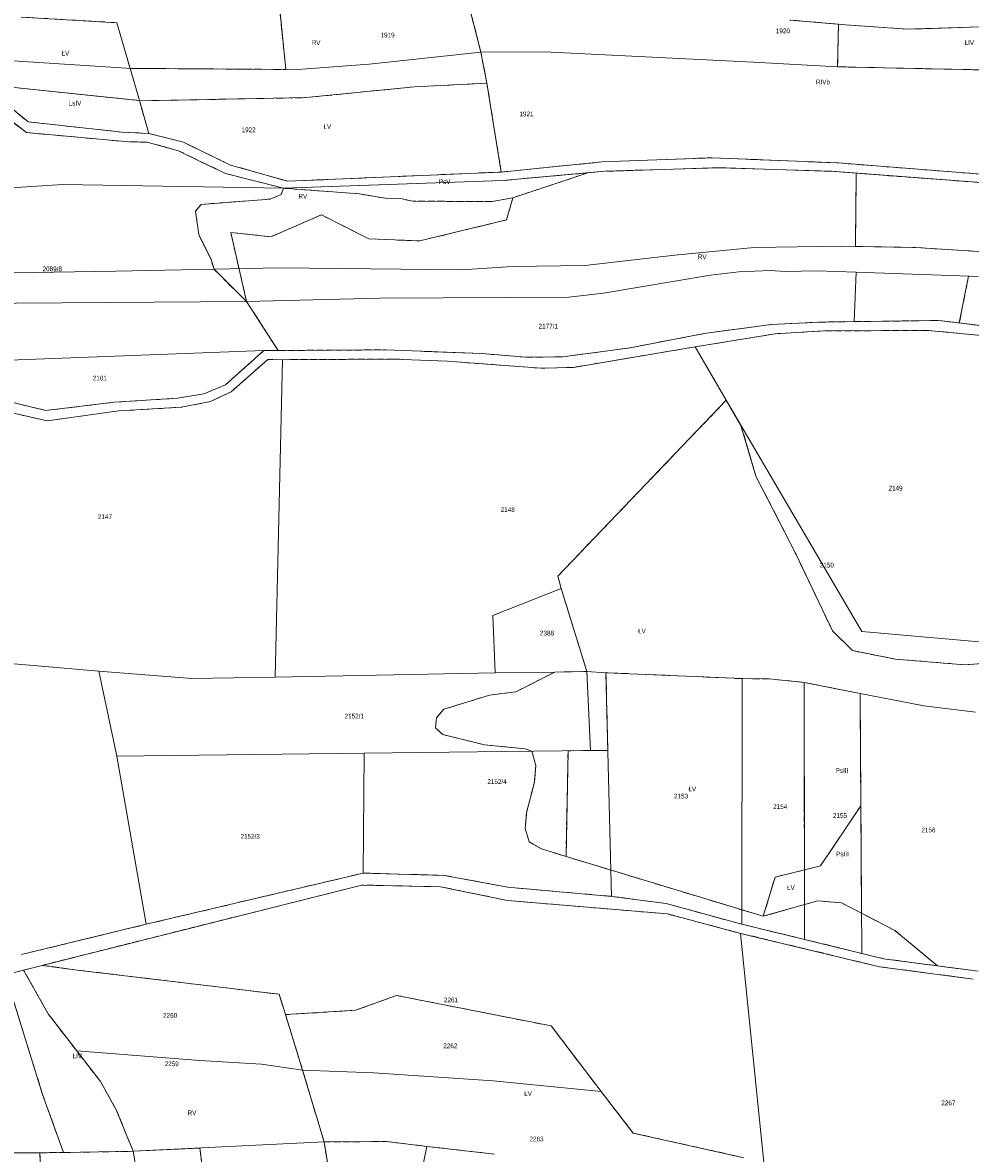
# Model space of a CAD drawing. Header units: metres. Extents: x 7496145 to 7500200, y 5498500 to 5502080.
# Tile 33 of 202: x 7498410 to 7498707, y 5499124 to 5499478. Entities that reach past the tile are written whole.
import ezdxf
from ezdxf.enums import TextEntityAlignment as Align

# ---------------------------------------------------------------- set-up
doc = ezdxf.new("R2010")
doc.units = ezdxf.units.M
doc.header["$MEASUREMENT"] = 0
for name, pattern in [('2.25_0.75', [3, 2.25, -0.75]), ('219-1000', [0]), ('egug-1000', [0])]:
    doc.linetypes.add(name, pattern=pattern)
for name, color, linetype in [('209-oznaczenie konturu klasyfikacyjnego', 7, 'CONTINUOUS'), ('211-numer działki ewidencyjnej', 7, 'CONTINUOUS'), ('217-kontur klasyfikacyjny', 7, 'CONTINUOUS'), ('218-kontur użytku gruntowego', 7, 'CONTINUOUS'), ('219-działka ewidencyjna', 7, 'CONTINUOUS')]:
    doc.layers.add(name, color=color, linetype=linetype)
doc.styles.get("Standard").update_dxf_attribs({"font": 'Working1250', "width": 0.75})

msp = doc.modelspace()

# ---------------------------------------------------------------- linework, layer by layer
at = {"layer": '217-kontur klasyfikacyjny', "color": 3, "linetype": '2.25_0.75', "lineweight": 18, "flags": 128}
for points in [[(7498554.05, 5499469.05), (7498549.5, 5499486.73)], [(7498409.91, 5499480.04), (7498439.88, 5499478.29)], [(7498492.84, 5499463.62), (7498491.08, 5499481.43)], [(7498666.12, 5499477.83), (7498650.89, 5499479.11)], [(7498439.88, 5499478.29), (7498444.03, 5499463.98)], [(7498665.85, 5499464.46), (7498666.12, 5499477.83)], [(7498668.31, 5499477.64), (7498666.12, 5499477.83)], [(7498687.56, 5499476.25), (7498668.31, 5499477.64)], [(7498710.47, 5499476.95), (7498687.56, 5499476.25)], [(7498555.9, 5499459.32), (7498554.05, 5499469.05)], [(7498444.03, 5499463.98), (7498492.84, 5499463.62)], [(7498446.95, 5499453.9), (7498444.03, 5499463.98)], [(7498743.51, 5499462.8), (7498665.85, 5499464.46)], [(7498411.52, 5499443.84), (7498393.32, 5499457.96)], [(7498397.65, 5499459.04), (7498446.95, 5499453.9)], [(7498397.65, 5499459.04), (7498412.07, 5499447.21)], [(7498499.12, 5499454.8), (7498533.19, 5499458.19)], [(7498533.19, 5499458.19), (7498555.9, 5499459.32)], [(7498560.39, 5499431.49), (7498555.9, 5499459.32)], [(7498447.82, 5499453.81), (7498499.12, 5499454.8)], [(7498449.93, 5499443.59), (7498446.95, 5499453.9)], [(7498446.95, 5499453.9), (7498447.82, 5499453.81)], [(7498412.07, 5499447.21), (7498441.51, 5499443.98)], [(7498435.63, 5499441.67), (7498411.52, 5499443.84)], [(7498441.51, 5499443.98), (7498449.93, 5499443.59)], [(7498449.93, 5499443.59), (7498460.74, 5499440.83)], [(7498443.6, 5499440.93), (7498435.63, 5499441.67)], [(7498449.44, 5499440.87), (7498443.6, 5499440.93)], [(7498459.23, 5499438.16), (7498449.44, 5499440.87)], [(7498460.74, 5499440.83), (7498475.53, 5499433.67)], [(7498466.25, 5499434.72), (7498459.23, 5499438.16)], [(7498473.96, 5499431.05), (7498466.25, 5499434.72)], [(7498475.53, 5499433.67), (7498493.5, 5499428.6)], [(7498560.39, 5499431.49), (7498591.98, 5499434.65)], [(7498591.98, 5499434.65), (7498626.5, 5499435.95)], [(7498628.68, 5499432.85), (7498592.75, 5499431.71)], [(7498626.5, 5499435.95), (7498666.15, 5499434.33)], [(7498663.91, 5499431.71), (7498628.68, 5499432.85)], [(7498666.15, 5499434.33), (7498725.41, 5499429.67)], [(7498492.17, 5499426.4), (7498473.96, 5499431.05)], [(7498493.5, 5499428.6), (7498560.39, 5499431.49)], [(7498587.54, 5499431.24), (7498560.78, 5499428.82)], [(7498563.99, 5499423.41), (7498587.54, 5499431.24)], [(7498592.75, 5499431.71), (7498587.54, 5499431.24)], [(7498671.7, 5499431.12), (7498663.91, 5499431.71)], [(7498671.7, 5499431.12), (7498671.46, 5499408.17)], [(7498726.07, 5499427.01), (7498671.7, 5499431.12)], [(7498491.43, 5499424.47), (7498492.17, 5499426.4)], [(7498560.78, 5499428.82), (7498492.17, 5499426.4)], [(7498515.92, 5499424.65), (7498492.17, 5499426.4)], [(7498466.3, 5499421.35), (7498487.92, 5499423)], [(7498487.92, 5499423), (7498491.43, 5499424.47)], [(7498523.99, 5499423.28), (7498515.92, 5499424.65)], [(7498529.35, 5499423.06), (7498523.99, 5499423.28)], [(7498532.72, 5499422.36), (7498529.35, 5499423.06)], [(7498557.59, 5499422.22), (7498532.72, 5499422.36)], [(7498563.99, 5499423.41), (7498557.59, 5499422.22)], [(7498562.09, 5499416.48), (7498563.99, 5499423.41)], [(7498464.57, 5499419.21), (7498466.3, 5499421.35)], [(7498465.56, 5499411.89), (7498464.57, 5499419.21)], [(7498488.13, 5499411.18), (7498504.06, 5499418.09)], [(7498504.06, 5499418.09), (7498518.85, 5499410.54)], [(7498534.86, 5499409.9), (7498562.09, 5499416.48)], [(7498469.42, 5499404.03), (7498465.56, 5499411.89)], [(7498480.56, 5499390.89), (7498475.58, 5499412.54)], [(7498475.58, 5499412.54), (7498488.13, 5499411.18)], [(7498518.85, 5499410.54), (7498534.86, 5499409.9)], [(7498671.46, 5499408.17), (7498690.28, 5499407.84)], [(7498690.28, 5499407.84), (7498766.47, 5499403.06)], [(7498470.36, 5499401), (7498469.42, 5499404.03)], [(7498480.56, 5499390.89), (7498470.36, 5499401)], [(7498706.91, 5499398.85), (7498704.02, 5499384.18)], [(7498710.06, 5499398.74), (7498706.91, 5499398.85)], [(7498490.45, 5499375.56), (7498480.56, 5499390.89)], [(7498624.06, 5499380.89), (7498645.03, 5499383.71)], [(7498645.03, 5499383.71), (7498659.98, 5499384.46)], [(7498659.98, 5499384.46), (7498671.07, 5499384.61)], [(7498671.07, 5499384.61), (7498697.72, 5499384.96)], [(7498697.72, 5499384.96), (7498704.02, 5499384.18)], [(7498704.02, 5499384.18), (7498724.21, 5499381.68)], [(7498600.87, 5499376.42), (7498624.06, 5499380.89)], [(7498646.27, 5499380.79), (7498621.22, 5499376.7)], [(7498661.39, 5499381.69), (7498646.27, 5499380.79)], [(7498694.23, 5499381.85), (7498661.39, 5499381.69)], [(7498724.32, 5499379), (7498694.23, 5499381.85)], [(7498579.71, 5499373.56), (7498600.87, 5499376.42)], [(7498621.22, 5499376.7), (7498583.07, 5499370.28)], [(7498473.91, 5499364.78), (7498486.01, 5499375.56)], [(7498487.22, 5499372.71), (7498475.71, 5499362.62)], [(7498486.01, 5499375.56), (7498490.45, 5499375.56)], [(7498491.81, 5499372.68), (7498487.22, 5499372.71)], [(7498490.45, 5499375.56), (7498524.26, 5499375.76)], [(7498526.63, 5499372.87), (7498491.81, 5499372.68)], [(7498524.26, 5499375.76), (7498554.36, 5499374.58)], [(7498543.48, 5499372.21), (7498526.63, 5499372.87)], [(7498554.36, 5499374.58), (7498568.16, 5499373.47)], [(7498568.16, 5499373.47), (7498579.71, 5499373.56)], [(7498572.92, 5499370), (7498543.48, 5499372.21)], [(7498583.07, 5499370.28), (7498572.92, 5499370)], [(7498394.33, 5499362.44), (7498417.64, 5499356.75)], [(7498458.94, 5499360.62), (7498467.12, 5499361.99)], [(7498467.12, 5499361.99), (7498473.91, 5499364.78)], [(7498475.71, 5499362.62), (7498469.22, 5499359.55)], [(7498417.99, 5499353.49), (7498393.8, 5499359.05)], [(7498417.64, 5499356.75), (7498439.08, 5499359.34)], [(7498439.08, 5499359.34), (7498458.94, 5499360.62)], [(7498469.22, 5499359.55), (7498460.05, 5499357.78)], [(7498578.14, 5499304.85), (7498630.93, 5499359.96)], [(7498630.93, 5499359.96), (7498635.56, 5499352.07)], [(7498440.46, 5499356.63), (7498417.99, 5499353.49)], [(7498460.05, 5499357.78), (7498440.46, 5499356.63)], [(7498635.56, 5499352.07), (7498640.26, 5499336.2)], [(7498640.26, 5499336.2), (7498652.83, 5499311.66)], [(7498652.83, 5499311.66), (7498664.26, 5499287.72)], [(7498579.22, 5499300.95), (7498578.14, 5499304.85)], [(7498587.26, 5499274.95), (7498579.22, 5499300.95)], [(7498664.26, 5499287.72), (7498670.54, 5499281.51)], [(7498670.54, 5499281.51), (7498684.06, 5499278.82)], [(7498684.06, 5499278.82), (7498705.63, 5499277.08)], [(7498705.63, 5499277.08), (7498742.38, 5499279.77)], [(7498564.97, 5499268.62), (7498577.18, 5499274.79)], [(7498577.18, 5499274.79), (7498587.26, 5499274.95)], [(7498635.92, 5499272.73), (7498593.22, 5499274.6)], [(7498593.22, 5499274.6), (7498593.84, 5499250.19)], [(7498644.44, 5499272.69), (7498635.92, 5499272.73)], [(7498655.36, 5499271.56), (7498644.44, 5499272.69)], [(7498655.45, 5499212.81), (7498655.36, 5499271.56)], [(7498672.91, 5499268.06), (7498655.36, 5499271.56)], [(7498549.66, 5499265.38), (7498556.74, 5499267.53)], [(7498556.74, 5499267.53), (7498564.97, 5499268.62)], [(7498673.14, 5499232.88), (7498672.91, 5499268.06)], [(7498540.13, 5499260.49), (7498542.45, 5499263.14)], [(7498542.45, 5499263.14), (7498549.66, 5499265.38)], [(7498539.8, 5499257.29), (7498540.13, 5499260.49)], [(7498542.11, 5499255.2), (7498539.8, 5499257.29)], [(7498555.14, 5499251.99), (7498542.11, 5499255.2)], [(7498567.95, 5499250.77), (7498555.14, 5499251.99)], [(7498570.02, 5499249.98), (7498567.95, 5499250.77)], [(7498571.25, 5499245.52), (7498570.02, 5499249.98)], [(7498581.36, 5499250.12), (7498580.72, 5499217)], [(7498588.36, 5499250.2), (7498581.36, 5499250.12)], [(7498593.84, 5499250.19), (7498588.36, 5499250.2)], [(7498570.78, 5499240.26), (7498571.25, 5499245.52)], [(7498568.33, 5499230.72), (7498570.78, 5499240.26)], [(7498660.47, 5499214.04), (7498673.14, 5499232.88)], [(7498673.36, 5499199.22), (7498673.14, 5499232.88)], [(7498567.92, 5499225.73), (7498568.33, 5499230.72)], [(7498569.16, 5499221.59), (7498567.92, 5499225.73)], [(7498572.98, 5499219.35), (7498569.16, 5499221.59)], [(7498580.72, 5499217), (7498572.98, 5499219.35)], [(7498642.54, 5499198.25), (7498580.72, 5499217)], [(7498655.45, 5499212.81), (7498660.47, 5499214.04)], [(7498449.08, 5499195.78), (7498517.13, 5499211.79)], [(7498517.13, 5499211.79), (7498542.5, 5499211.09)], [(7498542.5, 5499211.09), (7498562.51, 5499207.38)], [(7498642.54, 5499198.25), (7498646.28, 5499210.56)], [(7498646.28, 5499210.56), (7498655.45, 5499212.81)], [(7498655.46, 5499201.92), (7498655.45, 5499212.81)], [(7498516.72, 5499208.06), (7498416.45, 5499182.88)], [(7498541.36, 5499207.51), (7498516.72, 5499208.06)], [(7498562.41, 5499203.22), (7498541.36, 5499207.51)], [(7498562.51, 5499207.38), (7498594.99, 5499204.51)], [(7498612.48, 5499199), (7498562.41, 5499203.22)], [(7498594.99, 5499204.51), (7498612.11, 5499202.26)], [(7498659.65, 5499203.11), (7498655.46, 5499201.92)], [(7498667.07, 5499202.46), (7498659.65, 5499203.11)], [(7498673.36, 5499199.22), (7498667.07, 5499202.46)], [(7498612.11, 5499202.26), (7498635.85, 5499195.75)], [(7498635.46, 5499192.92), (7498612.48, 5499199)], [(7498655.46, 5499201.92), (7498642.54, 5499198.25)], [(7498683.82, 5499193.83), (7498673.36, 5499199.22)], [(7498410.01, 5499186.27), (7498449.08, 5499195.78)], [(7498635.85, 5499195.75), (7498655.48, 5499191.03)], [(7498679, 5499182.45), (7498635.46, 5499192.92)], [(7498697.16, 5499182.73), (7498683.82, 5499193.83)], [(7498655.48, 5499191.03), (7498673.44, 5499186.63)], [(7498673.44, 5499186.63), (7498680.22, 5499184.96)], [(7498680.22, 5499184.96), (7498697.16, 5499182.73)], [(7498410.67, 5499181.39), (7498404.93, 5499179.96)], [(7498416.45, 5499182.88), (7498410.67, 5499181.39)], [(7498418.4, 5499167.65), (7498410.67, 5499181.39)], [(7498416.45, 5499182.88), (7498427.49, 5499181.43)], [(7498427.49, 5499181.43), (7498490.74, 5499173.83)], [(7498708.39, 5499178.61), (7498679, 5499182.45)], [(7498697.16, 5499182.73), (7498709.89, 5499181.06)], [(7498416.63, 5499142.42), (7498404.93, 5499179.96)], [(7498490.74, 5499173.83), (7498492.76, 5499167.44)], [(7498527.57, 5499173.47), (7498514.73, 5499168.8)], [(7498576.08, 5499163.89), (7498527.57, 5499173.47)], [(7498427.29, 5499156.08), (7498418.4, 5499167.65)], [(7498514.73, 5499168.8), (7498492.76, 5499167.44)], [(7498492.76, 5499167.44), (7498498.13, 5499150.02)], [(7498591.72, 5499143.35), (7498576.08, 5499163.89)], [(7498434.78, 5499146.46), (7498427.29, 5499156.08)], [(7498498.13, 5499150.02), (7498504.86, 5499127.56)], [(7498439.72, 5499137.63), (7498434.78, 5499146.46)], [(7498423.14, 5499124.21), (7498416.63, 5499142.42)], [(7498601.78, 5499130.33), (7498591.72, 5499143.35)], [(7498445.02, 5499124.62), (7498439.72, 5499137.63)], [(7498636.42, 5499122.62), (7498601.78, 5499130.33)], [(7498423.14, 5499124.21), (7498445.02, 5499124.62)], [(7498445.02, 5499124.62), (7498465.89, 5499125.65)], [(7498465.89, 5499125.65), (7498468.35, 5499106.73)], [(7498504.86, 5499127.56), (7498524.53, 5499127.68)], [(7498504.86, 5499127.56), (7498511.48, 5499087.05)], [(7498524.53, 5499127.68), (7498537.06, 5499126.16)], [(7498537.06, 5499126.16), (7498558.24, 5499123.74)], [(7498415.76, 5499124.18), (7498374.35, 5499124.16)], [(7498415.76, 5499124.18), (7498423.14, 5499124.21)], [(7498417.06, 5499087.95), (7498415.76, 5499124.18)]]:
    msp.add_lwpolyline(points, dxfattribs=at)
at = {"layer": '218-kontur użytku gruntowego', "color": 3, "linetype": 'egug-1000', "lineweight": 18, "flags": 128}
for points in [[(7498549.5, 5499486.73), (7498554.05, 5499469.05)], [(7498439.88, 5499478.29), (7498409.91, 5499480.04)], [(7498491.08, 5499481.43), (7498492.84, 5499463.62)], [(7498666.12, 5499477.83), (7498650.89, 5499479.11)], [(7498444.03, 5499463.98), (7498439.88, 5499478.29)], [(7498666.12, 5499477.83), (7498665.85, 5499464.46)], [(7498668.31, 5499477.64), (7498666.12, 5499477.83)], [(7498687.56, 5499476.25), (7498668.31, 5499477.64)], [(7498710.47, 5499476.95), (7498687.56, 5499476.25)], [(7498554.05, 5499469.05), (7498555.9, 5499459.32)], [(7498444.03, 5499463.98), (7498446.95, 5499453.9)], [(7498492.84, 5499463.62), (7498444.03, 5499463.98)], [(7498665.85, 5499464.46), (7498743.51, 5499462.8)], [(7498411.52, 5499443.84), (7498393.32, 5499457.96)], [(7498397.65, 5499459.04), (7498446.95, 5499453.9)], [(7498397.65, 5499459.04), (7498412.07, 5499447.21)], [(7498499.12, 5499454.8), (7498533.19, 5499458.19)], [(7498533.19, 5499458.19), (7498555.9, 5499459.32)], [(7498555.9, 5499459.32), (7498560.39, 5499431.49)], [(7498447.82, 5499453.81), (7498499.12, 5499454.8)], [(7498446.95, 5499453.9), (7498447.82, 5499453.81)], [(7498446.95, 5499453.9), (7498449.93, 5499443.59)], [(7498412.07, 5499447.21), (7498441.51, 5499443.98)], [(7498435.63, 5499441.67), (7498411.52, 5499443.84)], [(7498441.51, 5499443.98), (7498449.93, 5499443.59)], [(7498449.93, 5499443.59), (7498460.74, 5499440.83)], [(7498443.6, 5499440.93), (7498435.63, 5499441.67)], [(7498449.44, 5499440.87), (7498443.6, 5499440.93)], [(7498459.23, 5499438.16), (7498449.44, 5499440.87)], [(7498460.74, 5499440.83), (7498475.53, 5499433.67)], [(7498466.25, 5499434.72), (7498459.23, 5499438.16)], [(7498473.96, 5499431.05), (7498466.25, 5499434.72)], [(7498475.53, 5499433.67), (7498493.5, 5499428.6)], [(7498560.39, 5499431.49), (7498591.98, 5499434.65)], [(7498591.98, 5499434.65), (7498626.5, 5499435.95)], [(7498592.75, 5499431.71), (7498628.68, 5499432.85)], [(7498626.5, 5499435.95), (7498666.15, 5499434.33)], [(7498628.68, 5499432.85), (7498663.91, 5499431.71)], [(7498666.15, 5499434.33), (7498725.41, 5499429.67)], [(7498492.17, 5499426.4), (7498473.96, 5499431.05)], [(7498493.5, 5499428.6), (7498560.39, 5499431.49)], [(7498587.54, 5499431.24), (7498560.78, 5499428.82)], [(7498563.99, 5499423.41), (7498587.54, 5499431.24)], [(7498587.54, 5499431.24), (7498592.75, 5499431.71)], [(7498663.91, 5499431.71), (7498671.7, 5499431.12)], [(7498671.7, 5499431.12), (7498671.46, 5499408.17)], [(7498726.07, 5499427.01), (7498671.7, 5499431.12)], [(7498492.17, 5499426.4), (7498491.43, 5499424.47)], [(7498560.78, 5499428.82), (7498492.17, 5499426.4)], [(7498492.17, 5499426.4), (7498515.92, 5499424.65)], [(7498487.92, 5499423), (7498466.3, 5499421.35)], [(7498491.43, 5499424.47), (7498487.92, 5499423)], [(7498515.92, 5499424.65), (7498523.99, 5499423.28)], [(7498523.99, 5499423.28), (7498529.35, 5499423.06)], [(7498529.35, 5499423.06), (7498532.72, 5499422.36)], [(7498532.72, 5499422.36), (7498557.59, 5499422.22)], [(7498557.59, 5499422.22), (7498563.99, 5499423.41)], [(7498562.09, 5499416.48), (7498563.99, 5499423.41)], [(7498466.3, 5499421.35), (7498464.57, 5499419.21)], [(7498464.57, 5499419.21), (7498465.56, 5499411.89)], [(7498488.13, 5499411.18), (7498504.06, 5499418.09)], [(7498504.06, 5499418.09), (7498518.85, 5499410.54)], [(7498534.86, 5499409.9), (7498562.09, 5499416.48)], [(7498465.56, 5499411.89), (7498469.42, 5499404.03)], [(7498480.56, 5499390.89), (7498475.58, 5499412.54)], [(7498475.58, 5499412.54), (7498488.13, 5499411.18)], [(7498518.85, 5499410.54), (7498534.86, 5499409.9)], [(7498671.46, 5499408.17), (7498690.28, 5499407.84)], [(7498690.28, 5499407.84), (7498766.47, 5499403.06)], [(7498469.42, 5499404.03), (7498470.36, 5499401)], [(7498470.36, 5499401), (7498480.56, 5499390.89)], [(7498706.91, 5499398.85), (7498704.02, 5499384.18)], [(7498710.06, 5499398.74), (7498706.91, 5499398.85)], [(7498490.45, 5499375.56), (7498480.56, 5499390.89)], [(7498624.06, 5499380.89), (7498645.03, 5499383.71)], [(7498645.03, 5499383.71), (7498659.98, 5499384.46)], [(7498659.98, 5499384.46), (7498671.07, 5499384.61)], [(7498671.07, 5499384.61), (7498697.72, 5499384.96)], [(7498697.72, 5499384.96), (7498704.02, 5499384.18)], [(7498704.02, 5499384.18), (7498724.21, 5499381.68)], [(7498600.87, 5499376.42), (7498624.06, 5499380.89)], [(7498646.27, 5499380.79), (7498621.22, 5499376.7)], [(7498661.39, 5499381.69), (7498646.27, 5499380.79)], [(7498694.23, 5499381.85), (7498661.39, 5499381.69)], [(7498724.32, 5499379), (7498694.23, 5499381.85)], [(7498579.71, 5499373.56), (7498600.87, 5499376.42)], [(7498621.22, 5499376.7), (7498583.07, 5499370.28)], [(7498473.91, 5499364.78), (7498486.01, 5499375.56)], [(7498487.22, 5499372.71), (7498475.71, 5499362.62)], [(7498486.01, 5499375.56), (7498490.45, 5499375.56)], [(7498491.81, 5499372.68), (7498487.22, 5499372.71)], [(7498490.45, 5499375.56), (7498524.26, 5499375.76)], [(7498526.63, 5499372.87), (7498491.81, 5499372.68)], [(7498524.26, 5499375.76), (7498554.36, 5499374.58)], [(7498543.48, 5499372.21), (7498526.63, 5499372.87)], [(7498554.36, 5499374.58), (7498568.16, 5499373.47)], [(7498568.16, 5499373.47), (7498579.71, 5499373.56)], [(7498572.92, 5499370), (7498543.48, 5499372.21)], [(7498583.07, 5499370.28), (7498572.92, 5499370)], [(7498394.33, 5499362.44), (7498417.64, 5499356.75)], [(7498458.94, 5499360.62), (7498467.12, 5499361.99)], [(7498467.12, 5499361.99), (7498473.91, 5499364.78)], [(7498475.71, 5499362.62), (7498469.22, 5499359.55)], [(7498417.99, 5499353.49), (7498393.8, 5499359.05)], [(7498417.64, 5499356.75), (7498439.08, 5499359.34)], [(7498439.08, 5499359.34), (7498458.94, 5499360.62)], [(7498469.22, 5499359.55), (7498460.05, 5499357.78)], [(7498578.14, 5499304.85), (7498630.93, 5499359.96)], [(7498630.93, 5499359.96), (7498635.56, 5499352.07)], [(7498440.46, 5499356.63), (7498417.99, 5499353.49)], [(7498460.05, 5499357.78), (7498440.46, 5499356.63)], [(7498635.56, 5499352.07), (7498640.26, 5499336.2)], [(7498640.26, 5499336.2), (7498652.83, 5499311.66)], [(7498652.83, 5499311.66), (7498664.26, 5499287.72)], [(7498579.22, 5499300.95), (7498578.14, 5499304.85)], [(7498587.26, 5499274.95), (7498579.22, 5499300.95)], [(7498664.26, 5499287.72), (7498670.54, 5499281.51)], [(7498670.54, 5499281.51), (7498684.06, 5499278.82)], [(7498684.06, 5499278.82), (7498705.63, 5499277.08)], [(7498705.63, 5499277.08), (7498742.38, 5499279.77)], [(7498564.97, 5499268.62), (7498577.18, 5499274.79)], [(7498577.18, 5499274.79), (7498587.26, 5499274.95)], [(7498635.92, 5499272.73), (7498593.22, 5499274.6)], [(7498593.22, 5499274.6), (7498593.84, 5499250.19)], [(7498644.44, 5499272.69), (7498635.92, 5499272.73)], [(7498655.36, 5499271.56), (7498644.44, 5499272.69)], [(7498655.36, 5499271.56), (7498655.45, 5499212.81)], [(7498672.91, 5499268.06), (7498655.36, 5499271.56)], [(7498549.66, 5499265.38), (7498556.74, 5499267.53)], [(7498556.74, 5499267.53), (7498564.97, 5499268.62)], [(7498673.14, 5499232.88), (7498672.91, 5499268.06)], [(7498540.13, 5499260.49), (7498542.45, 5499263.14)], [(7498542.45, 5499263.14), (7498549.66, 5499265.38)], [(7498539.8, 5499257.29), (7498540.13, 5499260.49)], [(7498542.11, 5499255.2), (7498539.8, 5499257.29)], [(7498555.14, 5499251.99), (7498542.11, 5499255.2)], [(7498567.95, 5499250.77), (7498555.14, 5499251.99)], [(7498570.02, 5499249.98), (7498567.95, 5499250.77)], [(7498571.25, 5499245.52), (7498570.02, 5499249.98)], [(7498581.36, 5499250.12), (7498580.72, 5499217)], [(7498588.36, 5499250.2), (7498581.36, 5499250.12)], [(7498593.84, 5499250.19), (7498588.36, 5499250.2)], [(7498570.78, 5499240.26), (7498571.25, 5499245.52)], [(7498568.33, 5499230.72), (7498570.78, 5499240.26)], [(7498660.47, 5499214.04), (7498673.14, 5499232.88)], [(7498673.36, 5499199.22), (7498673.14, 5499232.88)], [(7498567.92, 5499225.73), (7498568.33, 5499230.72)], [(7498569.16, 5499221.59), (7498567.92, 5499225.73)], [(7498572.98, 5499219.35), (7498569.16, 5499221.59)], [(7498580.72, 5499217), (7498572.98, 5499219.35)], [(7498580.72, 5499217), (7498642.54, 5499198.25)], [(7498655.45, 5499212.81), (7498660.47, 5499214.04)], [(7498449.08, 5499195.78), (7498517.13, 5499211.79)], [(7498517.13, 5499211.79), (7498542.5, 5499211.09)], [(7498542.5, 5499211.09), (7498562.51, 5499207.38)], [(7498646.28, 5499210.56), (7498642.54, 5499198.25)], [(7498655.45, 5499212.81), (7498646.28, 5499210.56)], [(7498655.45, 5499212.81), (7498655.46, 5499201.92)], [(7498516.72, 5499208.06), (7498416.45, 5499182.88)], [(7498541.36, 5499207.51), (7498516.72, 5499208.06)], [(7498562.41, 5499203.22), (7498541.36, 5499207.51)], [(7498562.51, 5499207.38), (7498594.99, 5499204.51)], [(7498612.48, 5499199), (7498562.41, 5499203.22)], [(7498594.99, 5499204.51), (7498612.11, 5499202.26)], [(7498655.46, 5499201.92), (7498659.65, 5499203.11)], [(7498659.65, 5499203.11), (7498667.07, 5499202.46)], [(7498667.07, 5499202.46), (7498673.36, 5499199.22)], [(7498612.11, 5499202.26), (7498635.85, 5499195.75)], [(7498635.46, 5499192.92), (7498612.48, 5499199)], [(7498642.54, 5499198.25), (7498655.46, 5499201.92)], [(7498683.82, 5499193.83), (7498673.36, 5499199.22)], [(7498410.01, 5499186.27), (7498449.08, 5499195.78)], [(7498635.85, 5499195.75), (7498655.48, 5499191.03)], [(7498679, 5499182.45), (7498635.46, 5499192.92)], [(7498697.16, 5499182.73), (7498683.82, 5499193.83)], [(7498655.48, 5499191.03), (7498673.44, 5499186.63)], [(7498673.44, 5499186.63), (7498680.22, 5499184.96)], [(7498680.22, 5499184.96), (7498697.16, 5499182.73)], [(7498410.67, 5499181.39), (7498404.93, 5499179.96)], [(7498410.67, 5499181.39), (7498416.45, 5499182.88)], [(7498418.4, 5499167.65), (7498410.67, 5499181.39)], [(7498416.45, 5499182.88), (7498427.49, 5499181.43)], [(7498427.49, 5499181.43), (7498490.74, 5499173.83)], [(7498708.39, 5499178.61), (7498679, 5499182.45)], [(7498697.16, 5499182.73), (7498709.89, 5499181.06)], [(7498404.93, 5499179.96), (7498416.63, 5499142.42)], [(7498490.74, 5499173.83), (7498492.76, 5499167.44)], [(7498527.57, 5499173.47), (7498514.73, 5499168.8)], [(7498576.08, 5499163.89), (7498527.57, 5499173.47)], [(7498427.29, 5499156.08), (7498418.4, 5499167.65)], [(7498514.73, 5499168.8), (7498492.76, 5499167.44)], [(7498492.76, 5499167.44), (7498498.13, 5499150.02)], [(7498591.72, 5499143.35), (7498576.08, 5499163.89)], [(7498434.78, 5499146.46), (7498427.29, 5499156.08)], [(7498498.13, 5499150.02), (7498504.86, 5499127.56)], [(7498439.72, 5499137.63), (7498434.78, 5499146.46)], [(7498416.63, 5499142.42), (7498423.14, 5499124.21)], [(7498601.78, 5499130.33), (7498591.72, 5499143.35)], [(7498445.02, 5499124.62), (7498439.72, 5499137.63)], [(7498636.42, 5499122.62), (7498601.78, 5499130.33)], [(7498423.14, 5499124.21), (7498445.02, 5499124.62)], [(7498445.02, 5499124.62), (7498465.89, 5499125.65)], [(7498465.89, 5499125.65), (7498468.35, 5499106.73)], [(7498504.86, 5499127.56), (7498524.53, 5499127.68)], [(7498504.86, 5499127.56), (7498511.48, 5499087.05)], [(7498524.53, 5499127.68), (7498537.06, 5499126.16)], [(7498537.06, 5499126.16), (7498558.24, 5499123.74)], [(7498374.35, 5499124.16), (7498415.76, 5499124.18)], [(7498415.76, 5499124.18), (7498423.14, 5499124.21)], [(7498417.06, 5499087.95), (7498415.76, 5499124.18)]]:
    msp.add_lwpolyline(points, dxfattribs=at)
at = {"layer": '219-działka ewidencyjna', "color": 3, "linetype": '219-1000', "lineweight": 18, "flags": 128}
for points in [[(7498549.5, 5499486.73), (7498554.05, 5499469.05)], [(7498491.08, 5499481.43), (7498492.84, 5499463.62)], [(7498668.31, 5499477.64), (7498650.89, 5499479.11)], [(7498668.31, 5499477.64), (7498687.56, 5499476.25)], [(7498687.56, 5499476.25), (7498710.47, 5499476.95)], [(7498519.01, 5499465.32), (7498554.05, 5499469.05)], [(7498554.05, 5499469.05), (7498573.89, 5499469.14)], [(7498573.89, 5499469.14), (7498639.49, 5499465.91)], [(7498397.6, 5499466.92), (7498442.84, 5499463.99)], [(7498497.96, 5499463.76), (7498519.01, 5499465.32)], [(7498639.49, 5499465.91), (7498665.85, 5499464.46)], [(7498442.84, 5499463.99), (7498492.84, 5499463.62)], [(7498492.84, 5499463.62), (7498497.96, 5499463.76)], [(7498665.85, 5499464.46), (7498743.51, 5499462.8)], [(7498393.32, 5499457.96), (7498411.52, 5499443.84)], [(7498397.65, 5499459.04), (7498412.07, 5499447.21)], [(7498397.65, 5499459.04), (7498447.82, 5499453.81)], [(7498499.12, 5499454.8), (7498533.19, 5499458.19)], [(7498533.19, 5499458.19), (7498555.9, 5499459.32)], [(7498555.9, 5499459.32), (7498560.39, 5499431.49)], [(7498447.82, 5499453.81), (7498499.12, 5499454.8)], [(7498412.07, 5499447.21), (7498441.51, 5499443.98)], [(7498411.52, 5499443.84), (7498435.63, 5499441.67)], [(7498441.51, 5499443.98), (7498449.93, 5499443.59)], [(7498449.93, 5499443.59), (7498460.74, 5499440.83)], [(7498435.63, 5499441.67), (7498443.6, 5499440.93)], [(7498443.6, 5499440.93), (7498449.44, 5499440.87)], [(7498449.44, 5499440.87), (7498459.23, 5499438.16)], [(7498460.74, 5499440.83), (7498475.53, 5499433.67)], [(7498466.25, 5499434.72), (7498459.23, 5499438.16)], [(7498466.25, 5499434.72), (7498473.96, 5499431.05)], [(7498475.53, 5499433.67), (7498493.5, 5499428.6)], [(7498560.39, 5499431.49), (7498591.98, 5499434.65)], [(7498591.98, 5499434.65), (7498626.5, 5499435.95)], [(7498628.68, 5499432.85), (7498592.75, 5499431.71)], [(7498626.5, 5499435.95), (7498666.15, 5499434.33)], [(7498628.68, 5499432.85), (7498663.91, 5499431.71)], [(7498666.15, 5499434.33), (7498725.41, 5499429.67)], [(7498473.96, 5499431.05), (7498492.17, 5499426.4)], [(7498493.5, 5499428.6), (7498560.39, 5499431.49)], [(7498560.78, 5499428.82), (7498592.75, 5499431.71)], [(7498726.07, 5499427.01), (7498663.91, 5499431.71)], [(7498374.36, 5499424.48), (7498422.84, 5499427.57)], [(7498422.84, 5499427.57), (7498492.17, 5499426.4)], [(7498492.17, 5499426.4), (7498560.78, 5499428.82)], [(7498666.73, 5499408.25), (7498639.65, 5499407.86)], [(7498666.73, 5499408.25), (7498690.28, 5499407.84)], [(7498586.57, 5499402.22), (7498614.81, 5499405.48)], [(7498614.81, 5499405.48), (7498639.65, 5499407.86)], [(7498690.28, 5499407.84), (7498766.47, 5499403.06)], [(7498439.53, 5499400.37), (7498490.78, 5499401.42)], [(7498490.78, 5499401.42), (7498548.03, 5499400.87)], [(7498548.03, 5499400.87), (7498563.84, 5499401.89)], [(7498563.84, 5499401.89), (7498586.57, 5499402.22)], [(7498374.77, 5499399.39), (7498439.53, 5499400.37)], [(7498592.5, 5499393.56), (7498626.02, 5499399.21)], [(7498626.02, 5499399.21), (7498634.86, 5499400.21)], [(7498634.86, 5499400.21), (7498644.73, 5499400.6)], [(7498644.73, 5499400.6), (7498649.49, 5499400.31)], [(7498649.49, 5499400.31), (7498659.33, 5499400.55)], [(7498659.33, 5499400.55), (7498671.63, 5499400.11)], [(7498671.63, 5499400.11), (7498671.07, 5499384.61)], [(7498710.06, 5499398.74), (7498671.63, 5499400.11)], [(7498379.28, 5499390.17), (7498480.56, 5499390.89)], [(7498480.56, 5499390.89), (7498522.43, 5499391.99)], [(7498480.56, 5499390.89), (7498490.45, 5499375.56)], [(7498522.43, 5499391.99), (7498581.58, 5499392.29)], [(7498581.58, 5499392.29), (7498592.5, 5499393.56)], [(7498624.06, 5499380.89), (7498645.03, 5499383.71)], [(7498645.03, 5499383.71), (7498659.98, 5499384.46)], [(7498659.98, 5499384.46), (7498671.07, 5499384.61)], [(7498697.72, 5499384.96), (7498671.07, 5499384.61)], [(7498724.21, 5499381.68), (7498697.72, 5499384.96)], [(7498600.87, 5499376.42), (7498624.06, 5499380.89)], [(7498621.22, 5499376.7), (7498646.27, 5499380.79)], [(7498646.27, 5499380.79), (7498661.39, 5499381.69)], [(7498661.39, 5499381.69), (7498694.23, 5499381.85)], [(7498694.23, 5499381.85), (7498724.32, 5499379)], [(7498579.71, 5499373.56), (7498600.87, 5499376.42)], [(7498583.07, 5499370.28), (7498621.22, 5499376.7)], [(7498621.22, 5499376.7), (7498630.93, 5499359.96)], [(7498378.69, 5499371.51), (7498486.01, 5499375.56)], [(7498473.91, 5499364.78), (7498486.01, 5499375.56)], [(7498475.71, 5499362.62), (7498487.22, 5499372.71)], [(7498486.01, 5499375.56), (7498490.45, 5499375.56)], [(7498487.22, 5499372.71), (7498491.81, 5499372.68)], [(7498489.54, 5499273.19), (7498491.81, 5499372.68)], [(7498490.45, 5499375.56), (7498524.26, 5499375.76)], [(7498491.81, 5499372.68), (7498526.63, 5499372.87)], [(7498524.26, 5499375.76), (7498554.36, 5499374.58)], [(7498526.63, 5499372.87), (7498543.48, 5499372.21)], [(7498554.36, 5499374.58), (7498568.16, 5499373.47)], [(7498568.16, 5499373.47), (7498579.71, 5499373.56)], [(7498543.48, 5499372.21), (7498572.92, 5499370)], [(7498572.92, 5499370), (7498583.07, 5499370.28)], [(7498394.33, 5499362.44), (7498417.64, 5499356.75)], [(7498458.94, 5499360.62), (7498467.12, 5499361.99)], [(7498467.12, 5499361.99), (7498473.91, 5499364.78)], [(7498469.22, 5499359.55), (7498475.71, 5499362.62)], [(7498393.8, 5499359.05), (7498417.99, 5499353.49)], [(7498417.64, 5499356.75), (7498439.08, 5499359.34)], [(7498439.08, 5499359.34), (7498458.94, 5499360.62)], [(7498460.05, 5499357.78), (7498469.22, 5499359.55)], [(7498578.14, 5499304.85), (7498630.93, 5499359.96)], [(7498630.93, 5499359.96), (7498673.43, 5499287.47)], [(7498417.99, 5499353.49), (7498440.46, 5499356.63)], [(7498440.46, 5499356.63), (7498460.05, 5499357.78)], [(7498578.14, 5499304.85), (7498579.22, 5499300.95)], [(7498557.81, 5499292.48), (7498579.22, 5499300.95)], [(7498579.22, 5499300.95), (7498587.26, 5499274.95)], [(7498557.81, 5499292.48), (7498558.52, 5499274.56)], [(7498673.43, 5499287.47), (7498742.42, 5499281.49)], [(7498376.12, 5499280.05), (7498434.24, 5499275.08)], [(7498434.24, 5499275.08), (7498463.38, 5499272.77)], [(7498434.24, 5499275.08), (7498439.93, 5499248.44)], [(7498489.54, 5499273.19), (7498521.3, 5499273.83)], [(7498521.3, 5499273.83), (7498558.52, 5499274.56)], [(7498558.52, 5499274.56), (7498577.18, 5499274.79)], [(7498577.18, 5499274.79), (7498587.26, 5499274.95)], [(7498587.26, 5499274.95), (7498588.36, 5499250.2)], [(7498587.26, 5499274.95), (7498593.22, 5499274.6)], [(7498593.22, 5499274.6), (7498635.92, 5499272.73)], [(7498593.22, 5499274.6), (7498594.99, 5499204.51)], [(7498463.38, 5499272.77), (7498489.54, 5499273.19)], [(7498635.85, 5499195.75), (7498635.92, 5499272.73)], [(7498635.92, 5499272.73), (7498644.44, 5499272.69)], [(7498644.44, 5499272.69), (7498655.36, 5499271.56)], [(7498655.36, 5499271.56), (7498655.48, 5499191.03)], [(7498655.36, 5499271.56), (7498672.91, 5499268.06)], [(7498672.91, 5499268.06), (7498692.93, 5499264.18)], [(7498672.91, 5499268.06), (7498673.44, 5499186.63)], [(7498692.93, 5499264.18), (7498709.1, 5499262.24)], [(7498439.93, 5499248.44), (7498517.38, 5499249.36)], [(7498517.13, 5499211.79), (7498517.38, 5499249.36)], [(7498517.38, 5499249.36), (7498588.36, 5499250.2)], [(7498439.93, 5499248.44), (7498449.08, 5499195.78)], [(7498449.08, 5499195.78), (7498517.13, 5499211.79)], [(7498517.13, 5499211.79), (7498542.5, 5499211.09)], [(7498542.5, 5499211.09), (7498562.51, 5499207.38)], [(7498416.45, 5499182.88), (7498516.72, 5499208.06)], [(7498516.72, 5499208.06), (7498541.36, 5499207.51)], [(7498541.36, 5499207.51), (7498562.41, 5499203.22)], [(7498562.51, 5499207.38), (7498594.99, 5499204.51)], [(7498562.41, 5499203.22), (7498612.48, 5499199)], [(7498594.99, 5499204.51), (7498612.11, 5499202.26)], [(7498612.11, 5499202.26), (7498635.85, 5499195.75)], [(7498612.48, 5499199), (7498635.46, 5499192.92)], [(7498410.01, 5499186.27), (7498449.08, 5499195.78)], [(7498635.85, 5499195.75), (7498655.48, 5499191.03)], [(7498635.46, 5499192.92), (7498644.07, 5499107.8)], [(7498635.46, 5499192.92), (7498679, 5499182.45)], [(7498655.48, 5499191.03), (7498673.44, 5499186.63)], [(7498673.44, 5499186.63), (7498680.22, 5499184.96)], [(7498680.22, 5499184.96), (7498709.89, 5499181.06)], [(7498404.93, 5499179.96), (7498410.67, 5499181.39)], [(7498410.67, 5499181.39), (7498416.45, 5499182.88)], [(7498418.4, 5499167.65), (7498410.67, 5499181.39)], [(7498416.45, 5499182.88), (7498427.49, 5499181.43)], [(7498427.49, 5499181.43), (7498490.74, 5499173.83)], [(7498679, 5499182.45), (7498708.39, 5499178.61)], [(7498404.93, 5499179.96), (7498416.63, 5499142.42)], [(7498490.74, 5499173.83), (7498492.76, 5499167.44)], [(7498514.73, 5499168.8), (7498527.57, 5499173.47)], [(7498527.57, 5499173.47), (7498576.08, 5499163.89)], [(7498418.4, 5499167.65), (7498427.29, 5499156.08)], [(7498492.76, 5499167.44), (7498514.73, 5499168.8)], [(7498492.76, 5499167.44), (7498498.13, 5499150.02)], [(7498576.08, 5499163.89), (7498591.72, 5499143.35)], [(7498427.29, 5499156.08), (7498465.86, 5499153.08)], [(7498465.86, 5499153.08), (7498485.29, 5499151.94)], [(7498485.29, 5499151.94), (7498498.13, 5499150.02)], [(7498498.13, 5499150.02), (7498504.86, 5499127.56)], [(7498498.13, 5499150.02), (7498520.48, 5499149.25)], [(7498520.48, 5499149.25), (7498557.92, 5499146.71)], [(7498557.92, 5499146.71), (7498591.72, 5499143.35)], [(7498416.63, 5499142.42), (7498423.14, 5499124.21)], [(7498591.72, 5499143.35), (7498601.78, 5499130.33)], [(7498601.78, 5499130.33), (7498636.42, 5499122.62)], [(7498423.14, 5499124.21), (7498445.02, 5499124.62)], [(7498445.02, 5499124.62), (7498504.86, 5499127.56)], [(7498445.02, 5499124.62), (7498451.3, 5499087.91)], [(7498504.86, 5499127.56), (7498524.53, 5499127.68)], [(7498519.84, 5499041.93), (7498537.06, 5499126.16)], [(7498524.53, 5499127.68), (7498537.06, 5499126.16)], [(7498537.06, 5499126.16), (7498558.24, 5499123.74)], [(7498374.35, 5499124.16), (7498415.76, 5499124.18)], [(7498415.76, 5499124.18), (7498423.14, 5499124.21)], [(7498415.76, 5499124.18), (7498417.06, 5499087.95)]]:
    msp.add_lwpolyline(points, dxfattribs=at)

# ---------------------------------------------------------------- texts
at = {"layer": '209-oznaczenie konturu klasyfikacyjnego', "color": 3, "linetype": 'Continuous', "lineweight": 18, "width": 0.79}
for s, p in [('RV', (7498500.97, 5499471.27)), ('ŁIV', (7498705.68, 5499471.32)), ('ŁV', (7498422.57, 5499467.97)), ('RIVb', (7498659.07, 5499458.94)), ('LsIV', (7498424.79, 5499452.32)), ('ŁV', (7498504.67, 5499444.96)), ('PsV', (7498540.86, 5499427.73)), ('RV', (7498496.82, 5499423.14)), ('RV', (7498622.03, 5499404.16)), ('ŁV', (7498603.3, 5499286.9)), ('PsIII', (7498665.25, 5499243.19)), ('ŁV', (7498619.09, 5499237.43)), ('PsIII', (7498665.41, 5499217.05)), ('ŁV', (7498650, 5499206.53)), ('ŁIV', (7498425.98, 5499153.8)), ('ŁV', (7498567.59, 5499141.95)), ('RV', (7498462.08, 5499135.93))]:
    msp.add_text(s, height=1.5, dxfattribs=at).set_placement(p)
at = {"layer": '211-numer działki ewidencyjnej', "color": 3, "linetype": 'Continuous', "lineweight": 18, "width": 0.79}
for s, p in [('1920', (7498646.51, 5499474.97)), ('1921', (7498566.11, 5499448.94)), ('1922', (7498479.02, 5499443.96)), ('2089/8', (7498416.62, 5499400.39)), ('2177/1', (7498572.14, 5499382.44)), ('2101', (7498432.35, 5499366.16)), ('2149', (7498681.82, 5499331.67)), ('2148', (7498560.24, 5499324.95)), ('2147', (7498433.97, 5499322.74)), ('2152/4', (7498556.06, 5499239.73)), ('2153', (7498614.57, 5499235.18)), ('2154', (7498645.67, 5499231.88)), ('2155', (7498664.4, 5499229.1)), ('2152/3', (7498478.66, 5499222.57)), ('2156', (7498692.13, 5499224.56)), ('2261', (7498542.45, 5499171.3)), ('2260', (7498454.4, 5499166.45)), ('2267', (7498698.38, 5499139.04))]:
    msp.add_text(s, height=1.5, dxfattribs=at).set_placement(p)
for s, p in [('1919', (7498522.57, 5499475.18)), ('2150', (7498660.28, 5499309.06)), ('2388', (7498572.54, 5499287.76)), ('2152/1', (7498511.3, 5499261.76)), ('2262', (7498542.24, 5499158.41)), ('2259', (7498454.9, 5499152.8)), ('2263', (7498569.27, 5499129.23))]:
    msp.add_text(s, height=1.5, dxfattribs=at).set_placement(p, align=Align.TOP_LEFT)

doc.saveas('drawing.dxf')
